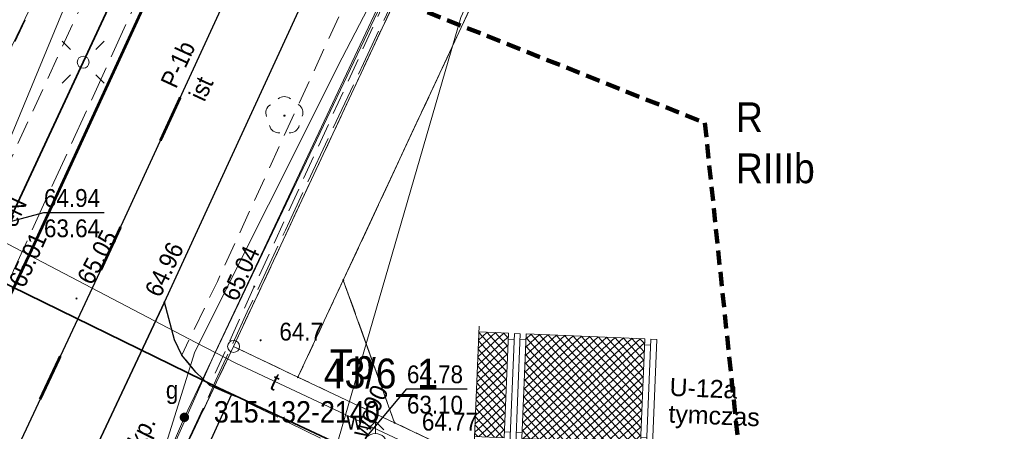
# Model space of a CAD drawing. Header units: feet. Extents: x 6524992 to 6535022, y 6047591 to 6067901.
# Tile 12 of 24: x 6531555 to 6531596, y 6049138 to 6049156. Entities that reach past the tile are written whole.
import ezdxf
from ezdxf.enums import TextEntityAlignment as Align

# ---------------------------------------------------------------- set-up
doc = ezdxf.new("R2010")
doc.units = ezdxf.units.FT
doc.header["$MEASUREMENT"] = 0
for name, pattern in [('1.5_0.5', [2, 1.5, -0.5]), ('2', [0.9, 0.6, -0.3]), ('218-500', [1, 0.5, -0.5]), ('219-500', [0]), ('mz1.0_0.5', [1.5, 1, -0.5]), ('mz2.0_0.5', [2.5, 2, -0.5])]:
    doc.linetypes.add(name, pattern=pattern)
doc.layers.get('0').update_dxf_attribs({"linetype": 'CONTINUOUS', "lineweight": 18})
for name, color, linetype, transparency in [('131-Punkt osnowy pomiarowej-Atr103', 7, 'CONTINUOUS', 0.5), ('202-Punkt graniczny stabilizowany trwale', 7, 'CONTINUOUS', 0.5), ('203-Punkt załamania granicy działki nie stabilizowany', 7, 'CONTINUOUS', 0.5), ('209-Opis konturu klasyfikacyjnego', 7, 'CONTINUOUS', 0.5), ('210-Oznaczenie użytku', 7, 'CONTINUOUS', 0.5), ('211-Nr działki', 7, 'CONTINUOUS', 0.5), ('217-Granica konturu klasyfikcyjnego', 7, 'CONTINUOUS', 0.5), ('218-Granica użytku', 7, 'CONTINUOUS', 0.5), ('219-Linia granicy', 7, 'CONTINUOUS', 0.5), ('chodnik (powierzchnia)', 7, 'CONTINUOUS', 0.5), ('drzewo liściaste (punkt)', 7, 'CONTINUOUS', 0.5), ('hydrant (punkt)', 7, 'CONTINUOUS', 0.5), ('jezdnia (powierzchnia)', 7, 'CONTINUOUS', 0.5), ('jezdnia (powierzchnia)-Atr17', 7, 'CONTINUOUS', 0.5), ('krawężnik (linia)', 7, 'CONTINUOUS', 0.5), ('latarnia (punkt)', 7, 'CONTINUOUS', 0.5), ('przewód elektroenergetyczny (linia)', 7, 'CONTINUOUS', 0.5), ('przewód elektroenergetyczny (linia)-Atr1', 7, 'CONTINUOUS', 0.5), ('przewód gazowy (linia)', 7, 'CONTINUOUS', 0.5), ('przewód kanalizacyjny - projektowany lub w budowie (linia) - ob. projektowany', 7, 'CONTINUOUS', 0.5), ('przewód telekomunikacyjny (linia)', 7, 'CONTINUOUS', 0.5), ('przewód telekomunikacyjny (linia)-Atr1', 7, 'CONTINUOUS', 0.5), ('przewód wodociągowy (linia)', 7, 'CONTINUOUS', 0.5), ('przewód wodociągowy (linia)-Atr1', 7, 'CONTINUOUS', 0.5), ('punkt o określonej wysokości (sieć gazowa)-Atr2', 7, 'CONTINUOUS', 0.5), ('punkt o określonej wysokości (sieć gazowa)-Atr3', 7, 'CONTINUOUS', 0.5), ('punkt o określonej wysokości (sieć wodociągowa)-Atr2', 7, 'CONTINUOUS', 0.5), ('punkt o określonej wysokości (sieć wodociągowa)-Atr3', 7, 'CONTINUOUS', 0.5), ('punkt wysokościowy naturalny', 7, 'CONTINUOUS', 0.5), ('punkt wysokościowy naturalny-Atr2', 7, 'CONTINUOUS', 0.5), ('punkt wysokościowy sztuczny', 7, 'CONTINUOUS', 0.5), ('punkt wysokościowy sztuczny-Atr2', 7, 'CONTINUOUS', 0.5), ('rura ochronna - przewód elektroenergetyczny (linia)', 7, 'CONTINUOUS', 0.5), ('rura ochronna - przewód gazowy (linia)', 7, 'CONTINUOUS', 0.5), ('Zakres', 7, 'CONTINUOUS', 0.5), ('zasuwa - siec gazowa (punkt)', 7, 'CONTINUOUS', 0.5), ('zasuwa - siec gazowa (punkt)-Atr17', 7, 'CONTINUOUS', 0.5), ('zasuwa - siec wodociągowa (punkt)-Atr17', 7, 'CONTINUOUS', 0.5)]:
    doc.layers.add(name, color=color, linetype=linetype, transparency=transparency)
doc.layers.add('_ROBOCZA', color=2, linetype='CONTINUOUS', lineweight=30, plot=False, transparency=0.5)
doc.layers.add('gaPoziome', color=7, linetype='CONTINUOUS', lineweight=15)
doc.layers.add('gaUrzBezpieczenstwa', color=7, linetype='CONTINUOUS', lineweight=15)
for name, color, linetype in [('zzz.gaHSDlugosc', 7, 'CONTINUOUS'), ('zzz.gaHSDodTekst', 7, 'CONTINUOUS'), ('zzz.gaHSDomyslna', 7, 'CONTINUOUS'), ('zzz.gaHSKilometraz', 7, 'CONTINUOUS'), ('zzz.gaHSNazwa', 7, 'CONTINUOUS'), ('zzz.gaHSOpis', 7, 'CONTINUOUS'), ('zzz.gaHSStan', 7, 'CONTINUOUS'), ('zzz.gaHSTrasa', 7, 'CONTINUOUS'), ('zzz.gaUbdef', 7, 'CONTINUOUS'), ('zzz.gaUBDodTekst', 7, 'CONTINUOUS'), ('zzz.gaUBDomyslna', 7, 'CONTINUOUS'), ('zzz.gaUBNazwa', 7, 'CONTINUOUS'), ('zzz.gaUBStan', 7, 'CONTINUOUS')]:
    doc.layers.add(name, color=color, linetype=linetype)
doc.styles.add('GA-ATR-TEXT', font='arial.ttf', dxfattribs={"width": 0.9})
doc.styles.add('GA4-HS-TEXT', font='arial.ttf', dxfattribs={"width": 0.9})
doc.styles.get("Standard").update_dxf_attribs({"font": 'arial.ttf'})

# ---------------------------------------------------------------- blocks, each defined once
blk = doc.blocks.new('SM01')
at = {"color": 0, "linetype": 'Continuous', "lineweight": 13}
for p, q in [((-0.53, 0.531), (-0.883, 0.884)), ((0.531, 0.531), (0.884, 0.884)), ((-0.53, -0.53), (-0.883, -0.883)), ((0.531, -0.53), (0.884, -0.883))]:
    blk.add_line(p, q, dxfattribs=at)
blk.add_circle((0, 0), 0.25, dxfattribs=at)
blk = doc.blocks.new('PW02')
at = {"linetype": 'Continuous', "lineweight": 13}
h = blk.add_hatch(color=0, dxfattribs=at)
edge = h.paths.add_edge_path()
edge.add_arc((0, 0), 0.045, 0, 360)
blk = doc.blocks.new('PW01')
at = {"linetype": 'Continuous', "lineweight": 13}
h = blk.add_hatch(color=0, dxfattribs=at)
edge = h.paths.add_edge_path()
edge.add_arc((0, 0), 0.045, 0, 360)
blk = doc.blocks.new('OP021')
at = {"linetype": 'Continuous', "lineweight": 13}
h = blk.add_hatch(color=0, dxfattribs=at)
edge = h.paths.add_edge_path()
edge.add_arc((0, 0), 0.05, 0, 360)
at = {"color": 0, "linetype": 'Continuous', "lineweight": 13}
for centre, start, end in [((-0.38, 0.124), 121.308, 202.548), ((0, 0.4), 49.272, 130.728), ((0.38, 0.124), 337.452, 58.692), ((-0.235, -0.324), 193.221, 274.871), ((0.235, -0.324), 265.129, 346.779)]:
    blk.add_arc(centre, 0.4, start, end, dxfattribs=at)
blk = doc.blocks.new('US02')
at = {"color": 0, "linetype": 'Continuous', "lineweight": 13}
for p, q in [((0, 1), (-0.353, 0.647)), ((0, 0.5), (0, 1)), ((0, 1), (0.354, 0.647))]:
    blk.add_line(p, q, dxfattribs=at)
blk.add_circle((0, 0), 0.5, dxfattribs=at)
blk = doc.blocks.new('US25')
at = {"linetype": 'Continuous', "lineweight": 0}
h = blk.add_hatch(color=0, dxfattribs=at)
edge = h.paths.add_edge_path()
edge.add_arc((0, 0), 0.2, 0, 360)
blk = doc.blocks.new('202')
at = {"color": 0, "linetype": 'Continuous', "lineweight": 0}
blk.add_circle((0, 0), 0.25, dxfattribs=at)
blk = doc.blocks.new('203')
at = {"linetype": 'Continuous', "lineweight": 0}
h = blk.add_hatch(color=0, dxfattribs=at)
edge = h.paths.add_edge_path()
edge.add_arc((0, 0), 0.045, 0, 360)
blk = doc.blocks.new('*U71')
at = {"layer": 'zzz.gaHSDomyslna', "color": 251, "linetype": 'Continuous'}
for points in [[(17.892, 37.998, 0.12, 0.12, 0), (18.728, 39.815, 0.12, 0.12, 0)], [(15.381, 32.549, 0.12, 0.12, 0), (16.218, 34.365, 0.12, 0.12, 0)], [(12.827, 27.119, 0.12, 0.12, 0), (13.679, 28.929, 0.12, 0.12, 0)]]:
    blk.add_lwpolyline(points, format="xyseb", dxfattribs=at)
blk = doc.blocks.new('z.ga4.HSL-desc')
at = {"layer": 'zzz.gaHSDlugosc', "style": 'GA4-HS-TEXT', "width": 0.9}
blk.add_attdef('LENGTH', (6.026, 0.4), '', height=1, dxfattribs=at)
at = {"layer": 'zzz.gaHSDodTekst', "style": 'GA4-HS-TEXT', "width": 0.9, "flags": 1}
blk.add_attdef('ADDTEXT', (0, -2.744), '', height=1, dxfattribs=at)
at = {"layer": 'zzz.gaHSKilometraz', "style": 'GA4-HS-TEXT', "width": 0.9, "flags": 1}
blk.add_attdef('POSITION', (0, -5.695), '', height=1, dxfattribs=at)
at = {"layer": 'zzz.gaHSNazwa', "style": 'GA4-HS-TEXT', "width": 0.9}
blk.add_attdef('NAME', (0, 0.4), '', height=1, dxfattribs=at)
at = {"layer": 'zzz.gaHSStan', "style": 'GA4-HS-TEXT', "width": 0.9}
blk.add_attdef('STATE', (0, -1.356), '', height=1, dxfattribs=at)
at = {"layer": 'zzz.gaHSTrasa', "style": 'GA4-HS-TEXT', "width": 0.9, "flags": 1}
blk.add_attdef('ROUTE', (0, -4.27), '', height=1, dxfattribs=at)
blk = doc.blocks.new('*U72')
at = {"layer": 'zzz.gaHSDomyslna', "color": 251, "linetype": 'Continuous'}
blk.add_lwpolyline([(0, 0, 0.12, 0.12, 0), (-6.938, -15.063, 0.12, 0.12, 0), (-11.175, -24.064, 0.12, 0.12, 0), (-22.272, -47.508, 0.12, 0.12, 0)], format="xyseb", dxfattribs=at)
blk = doc.blocks.new('*U101')
at = {"layer": 'zzz.gaUbdef', "color": 7, "linetype": 'Continuous', "lineweight": 0}
for p, q in [((-750, -50), (-750, 1050)), ((-750, 1000), (-500, 1000)), ((-750, 789.239), (-539.239, 1000)), ((-750, 859.949), (-609.949, 1000)), ((-750, 930.66), (-680.66, 1000)), ((-500, 746.346), (-750, 996.346)), ((-500, 817.056), (-682.944, 1000)), ((-500, 887.767), (-612.233, 1000)), ((-500, 958.478), (-541.522, 1000)), ((-500, 1000), (-500, 120)), ((-500, 1000), (-500, 120)), ((-450, 1000), (-450, 0)), ((-400, 1000), (-450, 1000)), ((-400, 1000), (-400, 0)), ((-350, 1000), (650, 1000)), ((-350, 1000), (-350, 120)), ((-350, 180.66), (469.34, 1000)), ((-350, 251.371), (398.629, 1000)), ((-350, 322.082), (327.918, 1000)), ((-350, 392.792), (257.208, 1000)), ((-350, 463.503), (186.497, 1000)), ((-350, 534.214), (115.786, 1000)), ((-350, 604.924), (45.0758, 1000)), ((-350, 675.635), (-25.6349, 1000)), ((-350, 746.346), (-96.3456, 1000)), ((-350, 817.056), (-167.056, 1000)), ((-350, 887.767), (-237.767, 1000)), ((-350, 958.478), (-308.478, 1000)), ((-339.949, 120), (540.051, 1000)), ((569.239, 120), (-310.761, 1000)), ((-269.239, 120), (610.761, 1000)), ((639.949, 120), (-240.051, 1000)), ((650, 180.66), (-169.34, 1000)), ((650, 251.371), (-98.6292, 1000)), ((650, 322.082), (-27.9185, 1000)), ((650, 392.792), (42.7922, 1000)), ((650, 463.503), (113.503, 1000)), ((650, 534.214), (184.214, 1000)), ((650, 604.924), (254.924, 1000)), ((650, 675.635), (325.635, 1000)), ((650, 746.346), (396.346, 1000)), ((650, 817.056), (467.056, 1000)), ((650, 887.767), (537.767, 1000)), ((650, 958.478), (608.478, 1000)), ((650, 1000), (650, 120)), ((700, 1000), (700, 0)), ((700, 1000), (750, 1000)), ((750, 1000), (750, 0)), ((-750, 718.528), (-500, 968.528)), ((-500, 675.635), (-750, 925.635)), ((-450, 950), (-500, 950)), ((-400, 950), (-350, 950)), ((498.528, 120), (-350, 968.528)), ((-198.528, 120), (650, 968.528)), ((700, 950), (650, 950)), ((-750, 647.817), (-500, 897.817)), ((-500, 604.924), (-750, 854.924)), ((427.817, 120), (-350, 897.817)), ((-127.817, 120), (650, 897.817)), ((-750, 577.107), (-500, 827.107)), ((-500, 534.214), (-750, 784.214)), ((-750, 506.396), (-500, 756.396)), ((357.107, 120), (-350, 827.107)), ((286.396, 120), (-350, 756.396)), ((-57.1068, 120), (650, 827.107)), ((13.6039, 120), (650, 756.396)), ((-500, 463.503), (-750, 713.503)), ((-750, 435.685), (-500, 685.685)), ((215.685, 120), (-350, 685.685)), ((84.3146, 120), (650, 685.685)), ((-500, 392.792), (-750, 642.792)), ((-750, 364.975), (-500, 614.975)), ((144.975, 120), (-350, 614.975)), ((155.025, 120), (650, 614.975)), ((-500, 322.082), (-750, 572.082)), ((-750, 294.264), (-500, 544.264)), ((-500, 251.371), (-750, 501.371)), ((74.2641, 120), (-350, 544.264)), ((225.736, 120), (650, 544.264)), ((-750, 223.553), (-500, 473.553)), ((-500, 180.66), (-750, 430.66)), ((3.5534, 120), (-350, 473.553)), ((296.447, 120), (650, 473.553)), ((-750, 152.843), (-500, 402.843)), ((-510.051, 120), (-750, 359.949)), ((-712.132, 120), (-500, 332.132)), ((-67.1573, 120), (-350, 402.843)), ((-137.868, 120), (-350, 332.132)), ((367.157, 120), (650, 402.843)), ((437.868, 120), (650, 332.132)), ((-580.761, 120), (-750, 289.239)), ((-641.421, 120), (-500, 261.421)), ((-208.579, 120), (-350, 261.421)), ((508.579, 120), (650, 261.421)), ((-651.472, 120), (-750, 218.528)), ((-570.711, 120), (-500, 190.711)), ((-500, 170), (-450, 170)), ((-350, 170), (-400, 170)), ((-279.289, 120), (-350, 190.711)), ((579.289, 120), (650, 190.711)), ((650, 170), (700, 170)), ((-722.183, 120), (-750, 147.817)), ((-750, 120), (-500, 120)), ((-350, 120), (650, 120)), ((-750, 0), (800, 0))]:
    blk.add_line(p, q, dxfattribs=at)
blk = doc.blocks.new('*U100')
at = {"layer": 'zzz.gaUbdef', "color": 7, "linetype": 'Continuous'}
blk.add_blockref('*U101', (0, 0), dxfattribs=at)
at = {"layer": 'zzz.gaUBDodTekst', "linetype": 'Continuous', "flags": 1}
blk.add_attdef('AddText', text='', height=1, dxfattribs=at).set_placement((0, 0), align=Align.MIDDLE_LEFT)
at = {"layer": 'zzz.gaUBDomyslna', "linetype": 'Continuous', "flags": 1}
for tag in ['Position', 'Route']:
    blk.add_attdef(tag, text='', height=1, dxfattribs=at).set_placement((0, 0), align=Align.MIDDLE_LEFT)
at = {"layer": 'zzz.gaUBNazwa', "linetype": 'Continuous', "style": 'GA-ATR-TEXT'}
blk.add_attdef('Name', text='', height=150, dxfattribs=at).set_placement((875, 605), align=Align.MIDDLE_LEFT)
at = {"layer": 'zzz.gaUBStan', "linetype": 'Continuous', "style": 'GA-ATR-TEXT'}
blk.add_attdef('State', text='', height=150, dxfattribs=at).set_placement((875, 380), align=Align.MIDDLE_LEFT)

msp = doc.modelspace()

# ---------------------------------------------------------------- linework, layer by layer
at = {"layer": '217-Granica konturu klasyfikcyjnego', "color": 3, "linetype": '1.5_0.5', "lineweight": 18, "flags": 128}
for points in [[(6531581.68, 6049173.19), (6531568.44, 6049144.83)], [(6531568.44, 6049144.83), (6531570.6, 6049138.83)], [(6531570.6, 6049138.83), (6531596.64, 6049126.49)]]:
    msp.add_lwpolyline(points, dxfattribs=at)
at = {"layer": '218-Granica użytku', "color": 3, "linetype": '218-500', "lineweight": 18, "flags": 128}
for points in [[(6531592.05, 6049202.47), (6531563.82, 6049142.04)], [(6531563.82, 6049142.04), (6531592.05, 6049202.47)], [(6531568.44, 6049144.83), (6531581.68, 6049173.19)], [(6531581.68, 6049173.19), (6531568.44, 6049144.83)], [(6531566.53, 6049140.75), (6531568.44, 6049144.83)], [(6531568.44, 6049144.83), (6531566.53, 6049140.75)], [(6531570.6, 6049138.83), (6531568.44, 6049144.83)], [(6531568.44, 6049144.83), (6531570.6, 6049138.83)], [(6531561.69, 6049137.56), (6531563.82, 6049142.04)], [(6531563.82, 6049142.04), (6531561.69, 6049137.56)], [(6531563.82, 6049142.04), (6531566.53, 6049140.75)], [(6531566.53, 6049140.75), (6531563.82, 6049142.04)], [(6531566.53, 6049140.75), (6531570.6, 6049138.83)], [(6531570.6, 6049138.83), (6531566.53, 6049140.75)], [(6531570.6, 6049138.83), (6531596.64, 6049126.49)], [(6531596.64, 6049126.49), (6531570.6, 6049138.83)]]:
    msp.add_lwpolyline(points, dxfattribs=at)
at = {"layer": '219-Linia granicy', "color": 3, "linetype": '219-500', "lineweight": 18, "flags": 128}
for points in [[(6531563.82, 6049142.04), (6531592.05, 6049202.47)], [(6531568.44, 6049144.83), (6531594.76, 6049201.18)], [(6531566.53, 6049140.75), (6531568.44, 6049144.83)], [(6531568.44, 6049144.83), (6531570.6, 6049138.83)], [(6531561.69, 6049137.56), (6531563.82, 6049142.04)], [(6531563.82, 6049142.04), (6531566.53, 6049140.75)], [(6531566.53, 6049140.75), (6531570.6, 6049138.83)], [(6531570.6, 6049138.83), (6531721.74, 6049067.22)]]:
    msp.add_lwpolyline(points, dxfattribs=at)
at = {"layer": '_ROBOCZA', "linetype": 'Continuous'}
for points in [[(6531540.13687, 6049113.98703), (6531551.23404, 6049137.43105), (6531555.47069, 6049146.43269), (6531577.45034, 6049194.15022)], [(6531542.84843, 6049112.70351), (6531553.94702, 6049136.15053), (6531558.19034, 6049145.16634), (6531580.17517, 6049192.89511)], [(6531545.56, 6049111.42), (6531556.66, 6049134.87), (6531560.91, 6049143.9), (6531582.9, 6049191.64)]]:
    msp.add_lwpolyline(points, dxfattribs=at)
msp.add_circle((6531564.45553, 6049131.47095), 50, dxfattribs=at)
at = {"layer": 'chodnik (powierzchnia)', "color": 7, "linetype": 'mz1.0_0.5', "lineweight": 18, "flags": 128}
for points in [[(6531461.01, 6048953.78), (6531463.45, 6048954.26), (6531479.29, 6048988.28), (6531495.53, 6049022.99), (6531507.97, 6049049.47), (6531523.92, 6049083.47), (6531537.45, 6049112.58), (6531550.87, 6049142.14), (6531557.3, 6049156.15), (6531560.07, 6049162.61), (6531567.74, 6049178.95), (6531571.08, 6049184.96), (6531581.61, 6049207.48), (6531586.32, 6049217.56), (6531584.43, 6049218.54), (6531579.85, 6049208.54), (6531566.26, 6049179.5), (6531559.47, 6049165.2), (6531549.33, 6049143.57), (6531535.88, 6049113.95), (6531521.96, 6049084.08), (6531506.49, 6049051.07), (6531493.74, 6049023.89), (6531477.57, 6048989.37)], [(6531586.66, 6049192.38), (6531585.14, 6049192.67), (6531573.69, 6049167.76), (6531563.14, 6049144.78), (6531561.64, 6049141.68), (6531562.23, 6049140.96), (6531562.82, 6049140.4), (6531564.69, 6049144.56), (6531575.02, 6049167.13), (6531585.13, 6049189.09)]]:
    msp.add_lwpolyline(points, close=True, dxfattribs=at)
at = {"layer": 'jezdnia (powierzchnia)', "color": 7, "linetype": '1.5_0.5', "lineweight": 18, "flags": 128}
for points in [[(6531582.9, 6049191.64), (6531594.4, 6049216.06), (6531595.03, 6049217.32), (6531600.57, 6049228.92), (6531606.64, 6049241.96), (6531620, 6049270.68), (6531624.66, 6049280.79), (6531628.27, 6049289.02), (6531632.82, 6049300.18), (6531633.54, 6049302.17), (6531636, 6049309.44), (6531637.16, 6049312.69), (6531639.1, 6049319.33), (6531646.1, 6049343), (6531648.44, 6049351.32), (6531648.76, 6049351.59), (6531649.08, 6049351.84), (6531649.42, 6049352.08), (6531649.76, 6049352.32), (6531650.11, 6049352.54), (6531650.69, 6049352.84), (6531652.53, 6049353.72), (6531653.12, 6049353.87), (6531653.52, 6049353.98), (6531655.76, 6049360.04), (6531654.95, 6049360.58), (6531654.5, 6049361.62), (6531653.44, 6049363.43), (6531652.76, 6049364.09), (6531652.63, 6049364.49), (6531652.52, 6049364.89), (6531652.44, 6049365.3), (6531652.43, 6049365.99), (6531660.91, 6049397.1), (6531666.7, 6049418.52), (6531669.11, 6049421.2), (6531669.65, 6049421.63), (6531670.16, 6049421.96), (6531670.68, 6049422.24), (6531670.99, 6049422.38), (6531671.39, 6049422.48), (6531672.9, 6049427.6), (6531672.56, 6049428.08), (6531671.43, 6049429.71), (6531670.51, 6049432.47), (6531679.65, 6049466.29), (6531687.67, 6049495.98), (6531688.09, 6049497.62), (6531691.93, 6049512.35), (6531700.09, 6049543.04), (6531706.63, 6049567.17), (6531710.81, 6049582.82), (6531714.24, 6049595.78), (6531714.75, 6049597.74), (6531720.55, 6049619.7), (6531725.44, 6049638.08), (6531729.14, 6049651.19), (6531729.18, 6049652.25), (6531723.37, 6049654.25), (6531719.5, 6049639.48), (6531714.65, 6049621.02), (6531711.64, 6049610.56), (6531708.6, 6049598.8), (6531706.32, 6049590.12), (6531705.22, 6049586.28), (6531704.08, 6049582.38), (6531703.92, 6049582.22), (6531703.75, 6049582.06), (6531703.58, 6049581.91), (6531703.4, 6049581.77), (6531703.21, 6049581.64), (6531703.02, 6049581.51), (6531702.82, 6049581.4), (6531702.62, 6049581.29), (6531702.41, 6049581.19), (6531702.32, 6049581.15), (6531702.2, 6049581.1), (6531701.98, 6049581.02), (6531701.77, 6049580.95), (6531701.54, 6049580.89), (6531701.32, 6049580.84), (6531699.95, 6049580.7), (6531698.15, 6049574.62), (6531698.88, 6049574.16), (6531699.26, 6049573.86), (6531699.43, 6049573.7), (6531699.6, 6049573.52), (6531699.76, 6049573.35), (6531699.84, 6049573.27), (6531700.12, 6049572.93), (6531700.22, 6049572.78), (6531700.34, 6049572.58), (6531700.46, 6049572.38), (6531700.5, 6049572.34), (6531700.58, 6049572.17), (6531700.69, 6049571.95), (6531700.79, 6049571.73), (6531700.88, 6049571.51), (6531700.97, 6049571.29), (6531701.04, 6049571.06), (6531699.88, 6049566.5), (6531697.41, 6049557.19), (6531691.34, 6049534.06), (6531689.33, 6049526.54), (6531686.38, 6049515.82), (6531685.03, 6049510.68), (6531684.03, 6049506.86), (6531681.59, 6049497.11), (6531671.3, 6049458.62), (6531665.9, 6049439.08), (6531664.64, 6049434.52), (6531654.93, 6049398.81), (6531646.54, 6049367.91), (6531640.24, 6049344.92), (6531633.13, 6049321.26), (6531626.74, 6049302.2), (6531622.46, 6049291.33), (6531614.83, 6049274.04), (6531612.81, 6049270.23), (6531607, 6049260.14), (6531606.18, 6049258.42), (6531604.36, 6049254.71), (6531603.67, 6049253.01), (6531599.78, 6049242.68), (6531599.33, 6049241.76), (6531594.84, 6049232.07), (6531590.29, 6049222.77), (6531587.94, 6049217.96), (6531577.31, 6049194.51), (6531569.68, 6049178.01), (6531562.03, 6049161.67), (6531559.44, 6049155.91), (6531554.56, 6049145.24), (6531550.81, 6049137.2), (6531540.23, 6049114.5), (6531524.1, 6049080.07), (6531530.62, 6049079.46), (6531545.56, 6049111.42), (6531556.66, 6049134.87), (6531560.91, 6049143.9)], [(6531562.47, 6049137.23), (6531563.73, 6049140.01), (6531562.82, 6049140.4), (6531562.23, 6049140.96), (6531561.64, 6049141.68), (6531561.33, 6049142.32), (6531560.91, 6049143.9), (6531556.66, 6049134.87), (6531558.71, 6049135.6), (6531559.31, 6049135.6), (6531560.38, 6049135.37), (6531561.4, 6049135.01)], [(6531756.42, 6049048.64), (6531732.64, 6049059.92), (6531714.33, 6049068.65), (6531696.4, 6049077.11), (6531675.4, 6049087.09), (6531649.07, 6049099.19), (6531628.05, 6049109.38), (6531612.44, 6049116.78), (6531599.82, 6049122.77), (6531600.49, 6049124.08), (6531591.37, 6049128.44), (6531573.34, 6049136.95), (6531572.66, 6049135.66), (6531563.73, 6049140.01), (6531562.47, 6049137.23), (6531571.25, 6049133.03), (6531590.11, 6049124.11), (6531611.25, 6049114.11), (6531626.95, 6049106.61), (6531648.15, 6049096.73), (6531674.88, 6049084.04), (6531694.76, 6049074.54), (6531713.51, 6049065.96), (6531731.25, 6049057.26), (6531755.27, 6049045.95), (6531776.09, 6049036.01), (6531798.51, 6049025.48), (6531820.06, 6049015.27), (6531831.13, 6049010.04), (6531842.93, 6049004.53), (6531853.76, 6048999.34), (6531875.46, 6048989), (6531876.99, 6048991.63), (6531855, 6049002.06), (6531855.89, 6049003.84), (6531845.36, 6049008.88), (6531833.27, 6049014.58), (6531818.95, 6049021.34), (6531818.08, 6049019.54), (6531799.92, 6049027.96), (6531777.57, 6049038.53)]]:
    msp.add_lwpolyline(points, close=True, dxfattribs=at)
at = {"layer": 'krawężnik (linia)', "color": 7, "linetype": 'Continuous', "lineweight": 25, "flags": 128}
msp.add_lwpolyline([(6531560.91, 6049143.9), (6531556.66, 6049134.87), (6531558.71, 6049135.6), (6531559.31, 6049135.6), (6531560.38, 6049135.37), (6531561.4, 6049135.01), (6531562.47, 6049137.23), (6531563.73, 6049140.01), (6531562.82, 6049140.4), (6531562.23, 6049140.96), (6531561.64, 6049141.68), (6531561.33, 6049142.32)], close=True, dxfattribs=at)
at = {"layer": 'przewód elektroenergetyczny (linia)', "color": 1, "linetype": 'Continuous', "lineweight": 18, "flags": 128}
for points in [[(6531442.4, 6048908.25), (6531459, 6048943.89), (6531459.6, 6048943.96), (6531464.62, 6048955.8), (6531478.62, 6048985.37), (6531498.74, 6049028.26), (6531518.55, 6049070.3), (6531537.96, 6049112.11), (6531557.49, 6049154), (6531561.01, 6049161.57), (6531569.44, 6049179.54), (6531577.23, 6049196.31), (6531586.72, 6049217.04), (6531592.98, 6049230.36), (6531596.14, 6049236.96), (6531603.65, 6049253.85), (6531606.47, 6049259.52), (6531614.26, 6049276.42)], [(6531461.74, 6048922.57), (6531472.51, 6048946.8), (6531475.9, 6048954.34), (6531485.03, 6048973.95), (6531490.11, 6048984.96), (6531496.83, 6048999.49), (6531504.28, 6049015.23), (6531512.74, 6049033.52), (6531523.49, 6049056.49), (6531530.76, 6049072.27), (6531538.37, 6049088.29), (6531543.27, 6049098.56), (6531550.06, 6049112.73), (6531552.12, 6049117.15), (6531556.45, 6049126.97), (6531563.03, 6049141.76), (6531567.17, 6049150.54), (6531571.72, 6049160.18), (6531574.66, 6049166.12)]]:
    msp.add_lwpolyline(points, dxfattribs=at)
at = {"layer": 'przewód gazowy (linia)', "color": 40, "linetype": 'Continuous', "lineweight": 18, "flags": 128}
for points in [[(6531560.19, 6049166.49), (6531550.47, 6049146.39), (6531547.35, 6049135.78)], [(6531463.19, 6048925.92), (6531476.86, 6048957.15), (6531486.2, 6048976.8), (6531495.39, 6048996.66), (6531506.94, 6049021.21), (6531515.07, 6049039), (6531529.51, 6049069.86), (6531540.36, 6049092.09), (6531551.97, 6049116.59), (6531556.98, 6049127.95), (6531561.75, 6049139.06), (6531570.31, 6049157.03), (6531574.7, 6049166.09)], [(6531550.47, 6049146.39), (6531550.7, 6049146.3), (6531552.61, 6049145.47), (6531553.11, 6049145.22), (6531563.21, 6049140.28), (6531580.28, 6049132.29), (6531601.01, 6049122.55), (6531628.57, 6049109.56), (6531643.2, 6049102.66), (6531660.04, 6049094.73), (6531675.32, 6049087.53)]]:
    msp.add_lwpolyline(points, dxfattribs=at)
at = {"layer": 'przewód kanalizacyjny - projektowany lub w budowie (linia) - ob. projektowany', "color": 34, "linetype": 'mz2.0_0.5', "lineweight": 18, "flags": 128}
msp.add_lwpolyline([(6531536.63, 6049086.01), (6531538.38, 6049089.7), (6531540.09, 6049093.38), (6531541.53, 6049096.44), (6531543.06, 6049099.77), (6531544.84, 6049103.56), (6531546.53, 6049107.21), (6531548.33, 6049111.04), (6531550.6, 6049115.97), (6531552.51, 6049120.07), (6531554.5, 6049124.31), (6531556.21, 6049128.03), (6531557.5, 6049130.8), (6531558.67, 6049133.32), (6531559.34, 6049134.79), (6531561.67, 6049137.58), (6531563.08, 6049140.62), (6531564.4, 6049143.5), (6531566, 6049146.93), (6531567.92, 6049151.05), (6531569.29, 6049153.95), (6531570.79, 6049157.14), (6531572.8, 6049161.36), (6531574.6, 6049165.2), (6531575.86, 6049169.6), (6531576.84, 6049173.07), (6531578.28, 6049176.61), (6531580.21, 6049181.26), (6531581.8, 6049185.2), (6531582.72, 6049187.46), (6531583.72, 6049189.9), (6531585.09, 6049193.23), (6531585.91, 6049195.24), (6531586.78, 6049197.36), (6531587.88, 6049200.04), (6531588.67, 6049201.81), (6531590.17, 6049205.02), (6531591.48, 6049207.87), (6531592.86, 6049210.84), (6531593.97, 6049213.25), (6531595.15, 6049215.79), (6531596.49, 6049218.69), (6531598.02, 6049222), (6531599.9, 6049226.01), (6531601.21, 6049228.87), (6531603.19, 6049233.14), (6531604.78, 6049236.56), (6531607.51, 6049242.44), (6531609.19, 6049246.07), (6531610.42, 6049248.76), (6531611.54, 6049251.16), (6531612.39, 6049253.01), (6531613.85, 6049256.18), (6531616.66, 6049262.24), (6531619.75, 6049268.86), (6531622.95, 6049275.78), (6531625.86, 6049282.05), (6531628.61, 6049288)], dxfattribs=at)
at = {"layer": 'przewód telekomunikacyjny (linia)', "color": 30, "linetype": 'Continuous', "lineweight": 18, "flags": 128}
for points in [[(6531522.37, 6049083.09), (6531530.63, 6049099.57), (6531531.23, 6049103.83), (6531548.89, 6049142.48), (6531552.79, 6049146.86), (6531552.87, 6049147.1), (6531561.46, 6049167.83), (6531561.8, 6049170.02), (6531573.43, 6049193.67), (6531585.5, 6049219.36), (6531589.23, 6049227.67), (6531590.84, 6049231.26), (6531597.84, 6049245.16), (6531608.98, 6049238.79), (6531617.67, 6049230.97), (6531620.09, 6049229.71), (6531625.6, 6049231)], [(6531471.97, 6048930.8), (6531468.7, 6048937.44), (6531481.11, 6048962.63), (6531491.49, 6048984.55), (6531500.3, 6049003.36), (6531509.71, 6049024.4), (6531518.05, 6049042.55), (6531525.16, 6049058.15), (6531535.51, 6049081.3), (6531540.55, 6049090.92), (6531543.69, 6049095.39), (6531552.56, 6049114.72), (6531556.49, 6049123.6), (6531562.19, 6049141.81), (6531568.39, 6049154.18), (6531574.54, 6049166.01)], [(6531562.23, 6049142.21), (6531552.87, 6049147.1)], [(6531562.23, 6049142.21), (6531563.91, 6049141.34), (6531580.87, 6049133.39), (6531597.78, 6049125.4), (6531605.09, 6049121.9), (6531622.7, 6049113.62), (6531640.34, 6049105.31), (6531657.97, 6049097.07), (6531675.56, 6049088.79)]]:
    msp.add_lwpolyline(points, dxfattribs=at)
at = {"layer": 'przewód wodociągowy (linia)', "color": 5, "linetype": 'Continuous', "lineweight": 18, "flags": 128}
msp.add_lwpolyline([(6531461.12, 6048916.79), (6531468.84, 6048932.94), (6531473.94, 6048944.16), (6531480.52, 6048957.79), (6531486.1, 6048969.54), (6531493.92, 6048987.05), (6531500.52, 6049001.12), (6531506.05, 6049013), (6531517.15, 6049036.55), (6531530.54, 6049065.14), (6531538.54, 6049082.43), (6531544.34, 6049094.51), (6531551.86, 6049110.42), (6531568.24, 6049138.14), (6531573.39, 6049155.88), (6531578.03, 6049166.12)], dxfattribs=at)
at = {"layer": 'punkt o określonej wysokości (sieć gazowa)-Atr2', "color": 7, "flags": 128}
msp.add_lwpolyline([(6531550.7, 6049146.3), (6531555.84, 6049147.68), (6531558.377, 6049147.68)], dxfattribs=at)
at = {"layer": 'punkt o określonej wysokości (sieć wodociągowa)-Atr2', "color": 7, "flags": 128}
msp.add_lwpolyline([(6531569.36, 6049138.17), (6531571.12, 6049140.26), (6531573.657, 6049140.26)], dxfattribs=at)
at = {"layer": 'rura ochronna - przewód elektroenergetyczny (linia)', "color": 1, "linetype": 'Continuous', "lineweight": 35, "flags": 128}
msp.add_lwpolyline([(6531442.4, 6048908.25), (6531459, 6048943.89), (6531459.6, 6048943.96), (6531464.62, 6048955.8), (6531478.62, 6048985.37), (6531498.74, 6049028.26), (6531518.55, 6049070.3), (6531537.96, 6049112.11), (6531557.49, 6049154), (6531561.01, 6049161.57), (6531569.44, 6049179.54), (6531577.23, 6049196.31), (6531586.72, 6049217.04), (6531592.98, 6049230.36), (6531596.14, 6049236.96), (6531603.65, 6049253.85), (6531606.47, 6049259.52), (6531614.26, 6049276.42)], dxfattribs=at)
at = {"layer": 'rura ochronna - przewód gazowy (linia)', "color": 40, "linetype": 'Continuous', "lineweight": 35, "flags": 128}
msp.add_lwpolyline([(6531553.11, 6049145.22), (6531563.21, 6049140.28), (6531580.28, 6049132.29), (6531601.01, 6049122.55)], dxfattribs=at)
at = {"layer": 'Zakres', "color": 3, "linetype": '2', "lineweight": 90}
msp.add_lwpolyline([(6531550.24591, 6049164.7752), (6531583.66202, 6049151.4453), (6531585.76808, 6049131.23997), (6531569.06003, 6049099.38852), (6531524.27121, 6049114.12157)], close=True, dxfattribs=at)

# ---------------------------------------------------------------- block references
at = {"layer": '202-Punkt graniczny stabilizowany trwale', "color": 3, "linetype": 'Continuous', "lineweight": 18}
msp.add_blockref('202', (6531563.82, 6049142.04), dxfattribs=at)
at = {"layer": '203-Punkt załamania granicy działki nie stabilizowany', "color": 3, "linetype": 'Continuous', "lineweight": 18}
for p in [(6531568.44, 6049144.83), (6531566.53, 6049140.75), (6531570.6, 6049138.83)]:
    msp.add_blockref('203', p, dxfattribs=at)
at = {"layer": 'drzewo liściaste (punkt)', "color": 94, "linetype": 'Continuous', "lineweight": 13, "rotation": 0.2960000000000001}
msp.add_blockref('OP021', (6531565.96, 6049151.75), dxfattribs=at)
at = {"layer": 'gaPoziome', "linetype": 'Continuous'}
for name, p in [('*U71', (6531542.84843, 6049112.70351)), ('*U72', (6531562.40891, 6049161.49547))]:
    msp.add_blockref(name, p, dxfattribs=at)
at = {"layer": 'gaUrzBezpieczenstwa', "linetype": 'Continuous', "xscale": 0.005, "yscale": 0.005, "rotation": 357.6156304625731}
msp.add_blockref('*U100', (6531577.68238, 6049137.49893), dxfattribs=at).add_auto_attribs({'Name': 'U-12a', 'State': 'tymczas'})
at = {"layer": 'hydrant (punkt)', "color": 7, "linetype": 'Continuous', "lineweight": 18}
msp.add_blockref('US02', (6531569.79, 6049137.88), dxfattribs=at)
at = {"layer": 'latarnia (punkt)', "color": 7, "linetype": 'Continuous', "lineweight": 18}
msp.add_blockref('SM01', (6531557.49, 6049154), dxfattribs=at)
at = {"layer": 'punkt wysokościowy naturalny', "color": 7, "linetype": 'Continuous', "lineweight": 13}
msp.add_blockref('PW01', (6531564.96, 6049142.3), dxfattribs=at)
at = {"layer": 'punkt wysokościowy sztuczny', "color": 7, "linetype": 'Continuous', "lineweight": 13}
for p in [(6531564.69, 6049144.56), (6531557.21, 6049144.06), (6531560.91, 6049143.9)]:
    msp.add_blockref('PW02', p, dxfattribs=at)
at = {"layer": 'zasuwa - siec gazowa (punkt)', "color": 7, "linetype": 'Continuous', "lineweight": 13}
msp.add_blockref('US25', (6531561.75, 6049139.06), dxfattribs=at)
at = {"layer": 'zzz.gaHSOpis', "linetype": 'Continuous', "xscale": 0.75, "yscale": 0.75, "rotation": 65.26825608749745}
msp.add_blockref('z.ga4.HSL-desc', (6531561.67184, 6049152.72463), dxfattribs=at).add_auto_attribs({'STATE': 'ist', 'LENGTH': 'l=(88.45)', 'NAME': 'P-1b'})

# ---------------------------------------------------------------- texts
at = {"layer": '131-Punkt osnowy pomiarowej-Atr103', "color": 7, "width": 0.9}
msp.add_text('315.132-2140', height=0.9, dxfattribs=at).set_placement((6531562.99, 6049138.57), align=Align.BOTTOM_LEFT)
at = {"layer": '209-Opis konturu klasyfikacyjnego', "color": 3, "linetype": 'Continuous', "lineweight": 18, "width": 0.9}
msp.add_text('RIIIb', height=1.25, dxfattribs=at).set_placement((6531584.97, 6049150.16), align=Align.TOP_LEFT)
at = {"layer": '210-Oznaczenie użytku', "color": 3, "linetype": 'Continuous', "lineweight": 18, "width": 0.9}
for s, p in [('R', (6531584.97, 6049151.06)), ('Tp', (6531567.88, 6049140.67))]:
    msp.add_text(s, height=1.25, dxfattribs=at).set_placement(p)
at = {"layer": '211-Nr działki', "color": 3, "linetype": 'Continuous', "lineweight": 18, "width": 0.9}
msp.add_text('43/6_1', height=1.25, dxfattribs=at).set_placement((6531567.62, 6049141.53), align=Align.TOP_LEFT)
at = {"layer": 'jezdnia (powierzchnia)-Atr17', "color": 7, "width": 0.9}
msp.add_text('j.kp.', height=0.75, rotation=63.861, dxfattribs=at).set_placement((6531559.81, 6049137.32))
at = {"layer": 'przewód elektroenergetyczny (linia)-Atr1', "color": 1, "width": 0.9}
msp.add_text('eN', height=0.75, rotation=65.004, dxfattribs=at).set_placement((6531554.3, 6049147.15), align=Align.MIDDLE_LEFT)
at = {"layer": 'przewód telekomunikacyjny (linia)-Atr1', "color": 30, "width": 0.9}
msp.add_text('t', height=0.75, rotation=334.885, dxfattribs=at).set_placement((6531565.45, 6049140.62), align=Align.MIDDLE_LEFT)
at = {"layer": 'przewód wodociągowy (linia)-Atr1', "color": 5, "width": 0.9}
msp.add_text('wo90', height=0.75, rotation=64.799, dxfattribs=at).set_placement((6531569.07, 6049138.3), align=Align.MIDDLE_LEFT)
at = {"layer": 'punkt o określonej wysokości (sieć gazowa)-Atr2', "color": 40, "width": 0.9}
msp.add_text('64.94', height=0.75, dxfattribs=at).set_placement((6531555.84, 6049147.688), align=Align.BOTTOM_LEFT)
at = {"layer": 'punkt o określonej wysokości (sieć gazowa)-Atr3', "color": 40, "width": 0.9}
msp.add_text('63.64', height=0.75, dxfattribs=at).set_placement((6531555.84, 6049146.412), align=Align.BOTTOM_LEFT)
at = {"layer": 'punkt o określonej wysokości (sieć wodociągowa)-Atr2', "color": 5, "width": 0.9}
for s, p in [('64.78', (6531571.12, 6049140.268)), ('64.77', (6531571.75, 6049138.277))]:
    msp.add_text(s, height=0.75, dxfattribs=at).set_placement(p, align=Align.BOTTOM_LEFT)
at = {"layer": 'punkt o określonej wysokości (sieć wodociągowa)-Atr3', "color": 5, "width": 0.9}
msp.add_text('63.10', height=0.75, dxfattribs=at).set_placement((6531571.12, 6049138.992), align=Align.BOTTOM_LEFT)
at = {"layer": 'punkt wysokościowy naturalny-Atr2', "color": 7, "width": 0.9}
msp.add_text('64.7', height=0.75, dxfattribs=at).set_placement((6531565.75, 6049142.29))
at = {"layer": 'punkt wysokościowy sztuczny-Atr2', "color": 7, "width": 0.9}
for s, rotation, p in [('65.05', 62.102, (6531557.86, 6049144.58)), ('65.01', 65.738, (6531555.01, 6049144.46)), ('64.96', 64.44, (6531560.73, 6049144.06)), ('65.04', 65.34, (6531563.96, 6049143.89))]:
    msp.add_text(s, height=0.75, rotation=rotation, dxfattribs=at).set_placement(p)
at = {"layer": 'zasuwa - siec gazowa (punkt)-Atr17', "color": 7, "width": 0.9}
msp.add_text('g', height=0.75, dxfattribs=at).set_placement((6531560.97, 6049139.84))
at = {"layer": 'zasuwa - siec wodociągowa (punkt)-Atr17', "color": 7, "width": 0.9}
msp.add_text('w', height=0.75, dxfattribs=at).set_placement((6531568.58, 6049138.54))

doc.saveas('drawing.dxf')
